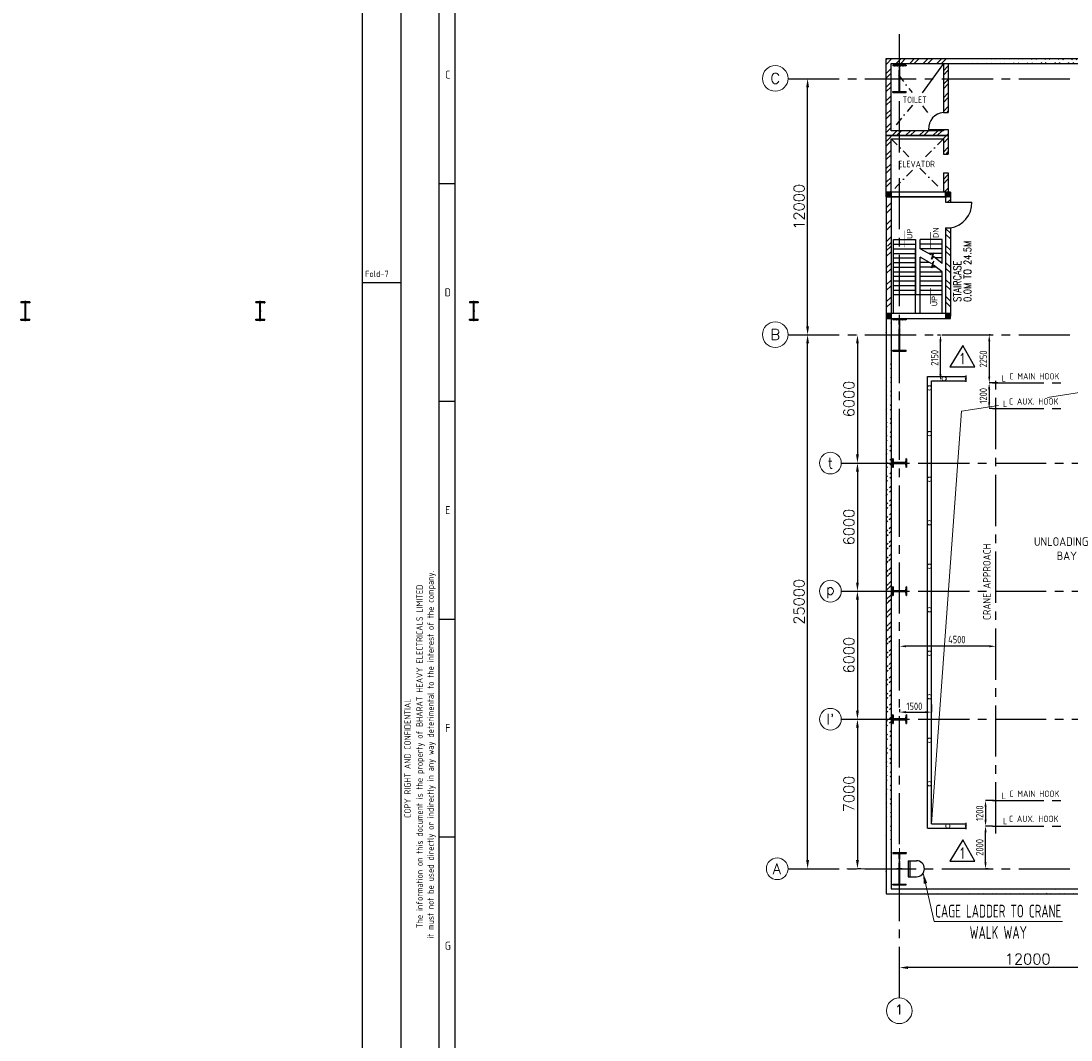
# Model space of a CAD drawing. Extents: x -287416 to 4934791, y -504132 to 1826789.
# Tile 11 of 132: x -51076 to -1911, y -276658 to -228932. Entities that reach past the tile are written whole.
import ezdxf
from ezdxf.enums import TextEntityAlignment as Align

# ---------------------------------------------------------------- set-up
doc = ezdxf.new("R2010")
doc.units = 0
doc.header["$LTSCALE"] = 800
doc.header["$MEASUREMENT"] = 0
for name, pattern in [('CENTER', [2, 1.25, -0.25, 0.25, -0.25]), ('CENTER2', [1.125, 0.75, -0.125, 0.125, -0.125]), ('CONTINOUS', [0]), ('DASHDOT', [1, 0.5, -0.25, 0, -0.25])]:
    doc.linetypes.add(name, pattern=pattern)
doc.layers.get('0').update_dxf_attribs({"linetype": 'CONTINUOUS'})
doc.layers.get('DEFPOINTS').update_dxf_attribs({"linetype": 'CONTINUOUS'})
for name, color, linetype in [('0-7-COL', 2, 'CENTER'), ('CENTER', 2, 'CENTER'), ('COL', 1, 'CENTER'), ('EQP0', 1, 'CONTINUOUS'), ('GRID', 8, 'CENTER'), ('HANGERS', 1, 'CONTINUOUS'), ('HATCH', 9, 'CONTINUOUS'), ('REV3', 2, 'CONTINUOUS'), ('STR', 2, 'CONTINUOUS'), ('WALL', 6, 'CONTINUOUS')]:
    doc.layers.add(name, color=color, linetype=linetype)
doc.layers.add('DIM', color=4, linetype='CONTINUOUS', lineweight=15)
doc.layers.add('TEXT', color=3, linetype='CONTINUOUS', lineweight=15)
doc.styles.add('HTX11', font='O8111901')
doc.styles.add('ROMANC', font='romanc')
doc.styles.add('ROMANS', font='ISO9.shx', dxfattribs={"width": 0.8})
doc.styles.add('S1', font='SIMPLEX.SHX', dxfattribs={"height": 200})
doc.styles.add('S3', font='ROMANS1.SHX', dxfattribs={"width": 0.8})
doc.styles.get("Standard").update_dxf_attribs({"font": 'ISO9'})
doc.styles.add('VER', font='ISO9.SHX')
doc.dimstyles.new('cad', dxfattribs={"dimscale": 200, "dimtxt": 2.5, "dimasz": 2.5, "dimexe": 0.5, "dimexo": 0.5, "dimtad": 1, "dimdec": 0, "dimzin": 0, "dimdsep": 46, "dimtxsty": 'ROMANS', "dimcen": 0, "dimclrd": 4, "dimclre": 256, "dimclrt": 2, "dimadec": 0, "dimazin": 0, "dimtfac": 1, "dimtdec": 0, "dimtix": 1, "dimtmove": 2, "dimatfit": 0, "dimfxl": 0.5, "dimtolj": 1, "dimtzin": 0, "dimlwd": 5, "dimlwe": 5, "dimarcsym": 0})
doc.dimstyles.new('STANDARD$0', dxfattribs={"dimtxt": 250, "dimasz": 200, "dimexe": 0, "dimexo": 0, "dimgap": 100, "dimtad": 1, "dimdec": 0, "dimzin": 0, "dimdsep": 46, "dimtxsty": 'S1', "dimcen": 0, "dimadec": 0, "dimazin": 0, "dimtfac": 1, "dimtdec": 0, "dimtmove": 2, "dimatfit": 3, "dimfxl": 1, "dimtolj": 1, "dimtzin": 0, "dimarcsym": 0})
pattern_1 = [(45, (-124552.498, -214992.06), (22.097087, -22.097087), [])]
pattern_2 = [(45, (-121772.498, -214992.06), (22.097087, -22.097087), [])]
pattern_3 = [(45, (-121772.507, -220682.827), (22.097087, -22.097087), [])]
pattern_4 = [(45, (-124552.507, -220682.827), (22.097087, -22.097087), [])]

# ---------------------------------------------------------------- blocks, each defined once
blk = doc.blocks.new('*D123')
at = {"layer": 'DEFPOINTS', "color": 0, "linetype": 'Continuous', "transparency": 16777216}
for p in [(-9937, -273267), (-9937, -273267), (2063, -273267)]:
    blk.add_point(p, dxfattribs=at)
at = {"layer": 'DIM', "color": 4, "linetype": 'Continuous', "lineweight": -2, "transparency": 16777216}
blk.add_line((1663, -273267), (-9537, -273267), dxfattribs=at)
at = {"layer": 'DIM', "color": 4, "linetype": 'Continuous', "transparency": 16777216}
for points in [[(-9537, -273200), (-9537, -273334), (-9937, -273267)], [(1663, -273200), (1663, -273334), (2063, -273267)]]:
    blk.add_solid(points, dxfattribs=at)
at = {"layer": 'DIM', "linetype": 'Continuous', "transparency": 16777216, "insert": (-3937, -272867), "char_height": 500, "attachment_point": 5, "style": 'ROMANC'}
blk.add_mtext('\\A1;12000', dxfattribs=at)
blk = doc.blocks.new('*D138')
at = {"layer": 'DEFPOINTS', "color": 0, "transparency": 16777216}
for p in [(-9937, -258218), (-9937, -258483), (-5437, -258483)]:
    blk.add_point(p, dxfattribs=at)
at = {"layer": 'DIM', "color": 9, "lineweight": -2, "transparency": 16777216}
for p, q in [((-9937, -258483), (-9937, -258218)), ((-5737, -258218), (-9637, -258218)), ((-5437, -258483), (-5437, -258218))]:
    blk.add_line(p, q, dxfattribs=at)
at = {"layer": 'DIM', "color": 9, "transparency": 16777216}
for points in [[(-9637, -258168), (-9637, -258268), (-9937, -258218)], [(-5737, -258168), (-5737, -258268), (-5437, -258218)]]:
    blk.add_solid(points, dxfattribs=at)
at = {"layer": 'DIM', "transparency": 16777216, "insert": (-7257, -257903), "char_height": 350, "attachment_point": 5, "style": 'ROMANS'}
blk.add_mtext('\\A1;4500', dxfattribs=at)
blk = doc.blocks.new('*D139')
at = {"layer": 'DEFPOINTS', "color": 0, "transparency": 16777216}
for p in [(-5501, -265435), (-5913, -266635), (-5913, -266635)]:
    blk.add_point(p, dxfattribs=at)
at = {"layer": 'DIM', "color": 9, "lineweight": -2, "transparency": 16777216}
for p, q in [((-5501, -265435), (-5913, -265435)), ((-5913, -265735), (-5913, -266335))]:
    blk.add_line(p, q, dxfattribs=at)
at = {"layer": 'DIM', "color": 9, "transparency": 16777216}
for points in [[(-5963, -265735), (-5863, -265735), (-5913, -265435)], [(-5963, -266335), (-5863, -266335), (-5913, -266635)]]:
    blk.add_solid(points, dxfattribs=at)
at = {"layer": 'DIM', "transparency": 16777216, "insert": (-6188, -266035), "char_height": 350, "attachment_point": 5, "rotation": 90, "style": 'ROMANS'}
blk.add_mtext('\\A1;1200', dxfattribs=at)
blk = doc.blocks.new('*D140')
at = {"layer": 'DEFPOINTS', "color": 0, "transparency": 16777216}
for p in [(-5337, -245885), (-5743, -247085), (-5597, -247085)]:
    blk.add_point(p, dxfattribs=at)
at = {"layer": 'DIM', "color": 9, "lineweight": -2, "transparency": 16777216}
for p, q in [((-5337, -245885), (-5743, -245885)), ((-5743, -246185), (-5743, -246785)), ((-5597, -247085), (-5743, -247085))]:
    blk.add_line(p, q, dxfattribs=at)
at = {"layer": 'DIM', "color": 9, "transparency": 16777216}
for points in [[(-5793, -246185), (-5693, -246185), (-5743, -245885)], [(-5793, -246785), (-5693, -246785), (-5743, -247085)]]:
    blk.add_solid(points, dxfattribs=at)
at = {"layer": 'DIM', "transparency": 16777216, "insert": (-6018, -246485), "char_height": 350, "attachment_point": 5, "rotation": 90, "style": 'ROMANS'}
blk.add_mtext('\\A1;1200', dxfattribs=at)
blk = doc.blocks.new('*D141')
at = {"layer": 'DEFPOINTS', "color": 0, "transparency": 16777216}
for p in [(-5689, -243635), (-5739, -245885), (-5739, -245885)]:
    blk.add_point(p, dxfattribs=at)
at = {"layer": 'DIM', "color": 9, "lineweight": -2, "transparency": 16777216}
for p, q in [((-5689, -243635), (-5739, -243635)), ((-5739, -243935), (-5739, -245585))]:
    blk.add_line(p, q, dxfattribs=at)
at = {"layer": 'DIM', "color": 9, "transparency": 16777216}
for points in [[(-5789, -243935), (-5689, -243935), (-5739, -243635)], [(-5789, -245585), (-5689, -245585), (-5739, -245885)]]:
    blk.add_solid(points, dxfattribs=at)
at = {"layer": 'DIM', "transparency": 16777216, "insert": (-6014, -244760), "char_height": 350, "attachment_point": 5, "rotation": 90, "style": 'ROMANS'}
blk.add_mtext('\\A1;2250', dxfattribs=at)
blk = doc.blocks.new('*D142')
at = {"layer": 'DEFPOINTS', "color": 0, "transparency": 16777216}
for p in [(-8160, -243635), (-8023, -243635), (-8145, -245785)]:
    blk.add_point(p, dxfattribs=at)
at = {"layer": 'DIM', "color": 9, "lineweight": -2, "transparency": 16777216}
for p, q in [((-8160, -243635), (-8023, -243635)), ((-8023, -245485), (-8023, -243935)), ((-8145, -245785), (-8023, -245785))]:
    blk.add_line(p, q, dxfattribs=at)
at = {"layer": 'DIM', "color": 9, "transparency": 16777216}
for points in [[(-8073, -243935), (-7973, -243935), (-8023, -243635)], [(-8073, -245485), (-7973, -245485), (-8023, -245785)]]:
    blk.add_solid(points, dxfattribs=at)
at = {"layer": 'DIM', "transparency": 16777216, "insert": (-8298, -244710), "char_height": 350, "attachment_point": 5, "rotation": 90, "style": 'ROMANS'}
blk.add_mtext('\\A1;2150', dxfattribs=at)
blk = doc.blocks.new('A$C41E52089')
at = {"layer": 'COL'}
h = blk.add_hatch(dxfattribs=at)
h.set_pattern_fill('ANSI31', color=256, scale=100, style=0)
h.paths.add_polyline_path([(310, -720), (0, -720), (0, -760), (310, -760)])
h.paths.add_polyline_path([(0, -720), (-310, -720), (-310, -760), (0, -760)])
h.paths.add_polyline_path([(0, 0), (-13, 0), (-13, -720), (0, -720)])
h.paths.add_polyline_path([(0, 720), (-13, 720), (-13, 0), (0, 0)])
h.paths.add_polyline_path([(12, 0), (0, 0), (0, -720), (12, -720)])
h.paths.add_polyline_path([(12, 720), (0, 720), (0, 0), (12, 0)])
h.paths.add_polyline_path([(310, 760), (0, 760), (0, 720), (12, 720), (310, 720)])
h.paths.add_polyline_path([(0, 760), (-310, 760), (-310, 720), (0, 720)])
for p, q in [((-310, 760), (310, 760)), ((-310, 760), (-310, 720)), ((-310, 720), (310, 720)), ((-13, -720), (-13, 720)), ((12, -720), (12, 720)), ((310, 760), (310, 720)), ((-310, -720), (310, -720)), ((-310, -760), (-310, -720)), ((-310, -760), (310, -760)), ((310, -760), (310, -720))]:
    blk.add_line(p, q, dxfattribs=at)
at = {"layer": 'COL', "color": 2}
for p, q in [((0, -800), (0, 800)), ((123, 0), (-123, 0))]:
    blk.add_line(p, q, dxfattribs=at)
blk = doc.blocks.new('A$C1C927E47')
at = {"layer": 'COL'}
h = blk.add_hatch(dxfattribs=at)
h.set_pattern_fill('ANSI31', color=256, scale=100, style=0)
h.paths.add_polyline_path([(16, 0), (0, 0), (0, -710), (16, -710)])
h.paths.add_polyline_path([(16, 710), (0, 710), (0, 0), (16, 0)])
h.paths.add_polyline_path([(0, 710), (-16, 710), (-16, 0), (0, 0)])
h.paths.add_polyline_path([(0, 0), (-16, 0), (-16, -710), (0, -710)])
h.paths.add_polyline_path([(-310, -710), (-310, -760), (0, -760), (0, -710)])
h.paths.add_polyline_path([(310, -760), (310, -710), (0, -710), (0, -760)])
h.paths.add_polyline_path([(310, 710), (310, 760), (0, 760), (0, 710)])
h.paths.add_polyline_path([(-310, 760), (-310, 710), (0, 710), (0, 760)])
for p, q in [((310, 760), (-310, 760)), ((-310, 760), (-310, 710)), ((310, 710), (-310, 710)), ((-16, -710), (-16, 710)), ((16, -710), (16, 710)), ((310, 760), (310, 710)), ((-310, -710), (310, -710)), ((-310, -760), (-310, -710)), ((-310, -760), (310, -760)), ((310, -760), (310, -710))]:
    blk.add_line(p, q, dxfattribs=at)
at = {"layer": 'COL', "color": 2}
for p, q in [((0, -792), (0, 792)), ((44, 0), (-44, 0)), ((44, 0), (-44, 0))]:
    blk.add_line(p, q, dxfattribs=at)
blk = doc.blocks.new('A$C14326149')
at = {"layer": 'COL'}
h = blk.add_hatch(dxfattribs=at)
h.set_pattern_fill('ANSI31', color=256, scale=100, style=0)
h.paths.add_polyline_path([(310, 640), (0, 640), (0, 600), (310, 600)])
h.paths.add_polyline_path([(0, 600), (0, 640), (-310, 640), (-310, 600)])
h.paths.add_polyline_path([(0, -640), (0, -600), (-310, -600), (-310, -640)])
h.paths.add_polyline_path([(0, -600), (0, -640), (310, -640), (310, -600)])
h.paths.add_polyline_path([(-16, 0), (0, 0), (0, 600), (-16, 600)])
h.paths.add_polyline_path([(0, 0), (16, 0), (16, 600), (0, 600)])
h.paths.add_polyline_path([(16, 0), (0, 0), (0, -600), (16, -600)])
h.paths.add_polyline_path([(-16, -600), (0, -600), (0, 0), (-16, 0)])
for p, q in [((310, 640), (-310, 640)), ((-310, 640), (-310, 600)), ((310, 600), (-310, 600)), ((-16, -600), (-16, 600)), ((16, -600), (16, 600)), ((310, 640), (310, 600)), ((-310, -600), (310, -600)), ((-310, -640), (-310, -600)), ((-310, -640), (310, -640)), ((310, -640), (310, -600))]:
    blk.add_line(p, q, dxfattribs=at)
at = {"layer": 'COL', "color": 2}
for p, q in [((0, -672), (0, 672)), ((44, 0), (-44, 0))]:
    blk.add_line(p, q, dxfattribs=at)
blk = doc.blocks.new('A$C12696E3D')
at = {"layer": 'REV3', "linetype": 'Continuous'}
h = blk.add_hatch(dxfattribs=at)
h.set_pattern_fill('ANSI31', color=256, scale=250, angle=90, style=0)
h.set_pattern_definition(pattern_1)
h.paths.add_polyline_path([(230, 5963), (230, 5848), (0, 5848), (0, 5963)])
h = blk.add_hatch(dxfattribs=at)
h.set_pattern_fill('ANSI31', color=256, scale=250, angle=90, style=0)
h.set_pattern_definition(pattern_2)
h.paths.add_polyline_path([(3010, 5963), (3010, 5848), (2780, 5848), (2780, 5963)])
h = blk.add_hatch(dxfattribs=at)
h.set_pattern_fill('ANSI31', color=256, scale=250, angle=90, style=0)
h.set_pattern_definition(pattern_1)
h.paths.add_polyline_path([(230, 5848), (230, 5733), (0, 5733), (0, 5848)])
h = blk.add_hatch(dxfattribs=at)
h.set_pattern_fill('ANSI32', color=9, scale=1500, angle=90, style=0)
h.set_pattern_definition([(45, (-124552.5, -215107.06), (397.7476, -397.7476), []), (45, (-124552.5, -214841.9), (397.7476, -397.7476), [])])
h.paths.add_polyline_path([(230, 5618), (230, 3433), (0, 3433), (0, 5618)])
h = blk.add_hatch(dxfattribs=at)
h.set_pattern_fill('ANSI31', color=256, scale=250, angle=90, style=0)
h.set_pattern_definition(pattern_2)
h.paths.add_polyline_path([(3010, 5848), (3010, 5733), (2780, 5733), (2780, 5848)])
h = blk.add_hatch(dxfattribs=at)
h.set_pattern_fill('ANSI32', color=9, scale=1500, angle=90, style=0)
h.set_pattern_definition([(135, (23111.46, -91618.7), (-397.7476, -397.7476), []), (135, (23111.46, -91353.55), (-397.7476, -397.7476), [])])
h.paths.add_polyline_path([(3010, 4284), (3010, 213), (2780, 213), (2780, 4284)])
h = blk.add_hatch(dxfattribs=at)
h.set_pattern_fill('ANSI32', color=9, scale=1500, angle=90, style=0)
h.set_pattern_definition([(45, (-124552.5, -214742.06), (397.7476, -397.7476), []), (45, (-124552.5, -214476.9), (397.7476, -397.7476), [])])
h.paths.add_polyline_path([(230, 3548), (230, 213), (0, 213), (0, 3548)])
h = blk.add_hatch(dxfattribs=at)
h.set_pattern_fill('ANSI31', color=256, scale=250, angle=90, style=0)
h.set_pattern_definition(pattern_4)
h.paths.add_polyline_path([(230, 272), (230, 157), (0, 157), (0, 272)])
h = blk.add_hatch(dxfattribs=at)
h.set_pattern_fill('ANSI31', color=256, scale=250, angle=90, style=0)
h.set_pattern_definition(pattern_4)
h.paths.add_polyline_path([(230, 157), (230, 42), (0, 42), (0, 157)])
h = blk.add_hatch(dxfattribs=at)
h.set_pattern_fill('ANSI31', color=256, scale=250, angle=90, style=0)
h.set_pattern_definition(pattern_3)
h.paths.add_polyline_path([(3010, 272), (3010, 157), (2780, 157), (2780, 272)])
h = blk.add_hatch(dxfattribs=at)
h.set_pattern_fill('ANSI31', color=256, scale=250, angle=90, style=0)
h.set_pattern_definition(pattern_3)
h.paths.add_polyline_path([(3010, 157), (3010, 42), (2780, 42), (2780, 157)])
for p, q in [((230, 5963), (0, 5963)), ((3010, 5963), (2780, 5963)), ((230, 5733), (0, 5733)), ((3010, 5733), (2780, 5733)), ((230, 272), (0, 272)), ((230, 42), (0, 42)), ((3010, 272), (2780, 272)), ((3010, 42), (2780, 42))]:
    blk.add_line(p, q, dxfattribs=at)
at = {"layer": 'REV3', "linetype": 'Continuous', "flags": 128}
for points in [[(877, 3364, 0, 129, 0), (877, 3668, 21.5, 21.5, 0), (877, 4148, 21.5, 21.5, 0)], [(2085, 3308, 0, 129, 0), (2085, 3613, 21.5, 21.5, 0), (2085, 4092, 21.5, 21.5, 0)], [(2085, 1503, 0, 129, 0), (2085, 1199, 21.5, 21.5, 0), (2085, 719, 21.5, 21.5, 0)]]:
    blk.add_lwpolyline(points, format="xyseb", dxfattribs=at)
at = {"layer": 'WALL'}
for p, q in [((2780, 5484), (4013, 5484)), ((2780, 4284), (3010, 4284)), ((352, 272), (352, 3737)), ((352, 3737), (1382, 3737)), ((352, 3523), (1382, 3523)), ((1597, 3308), (1597, 3737)), ((2627, 3737), (1597, 3737)), ((2627, 3523), (1597, 3523)), ((2627, 2623), (2627, 3737)), ((352, 3308), (1382, 3308)), ((352, 3093), (1382, 3093)), ((1382, 272), (1382, 3308)), ((2627, 3308), (1597, 3308)), ((2627, 3093), (1983, 3093)), ((352, 2879), (1382, 2879)), ((352, 2664), (1382, 2664)), ((1597, 272), (1597, 2909)), ((1651, 2879), (1597, 2879)), ((2038, 2664), (1597, 2664)), ((2627, 2879), (2303, 2879)), ((2627, 2664), (2575, 2664)), ((352, 2449), (1382, 2449)), ((352, 2235), (1382, 2235)), ((352, 2020), (1382, 2020)), ((2341, 2449), (1597, 2449)), ((1597, 2235), (2627, 2235)), ((1597, 2020), (2627, 2020)), ((2627, 272), (2627, 2224)), ((352, 1805), (1382, 1805)), ((352, 1591), (1382, 1591)), ((1597, 1805), (2627, 1805)), ((1597, 1591), (2627, 1591)), ((352, 1376), (1382, 1376)), ((352, 1162), (1382, 1162)), ((1382, 1162), (1597, 1162)), ((1597, 1376), (2627, 1376)), ((1597, 1162), (2627, 1162))]:
    blk.add_line(p, q, dxfattribs=at)
for points in [[(0, 5963), (0, 42)], [(230, 5963), (230, 42)], [(2780, 5963), (2780, 5484)], [(3010, 5963), (3010, 5484)], [(2779, 4284), (2780, 152)], [(3010, 4284), (3010, 152)], [(1382, 3737), (1382, 1162)], [(2630, 2620), (2225, 2940), (2130, 2819), (2238, 3125), (2143, 3005), (1597, 3308)], [(2630, 2221), (2225, 2541), (2130, 2420), (2238, 2726), (2143, 2606), (1597, 2909)], [(2780, 513), (2780, 42)], [(3010, 513), (3010, 152)]]:
    blk.add_lwpolyline(points, dxfattribs=at)
for points in [[(0, 5963), (0, 5733), (2780, 5733), (2780, 5963)], [(3010, 42), (3010, 272), (0, 272), (0, 42)]]:
    blk.add_lwpolyline(points, close=True, dxfattribs=at)
blk.add_arc((2827, 5456), 1186, 278.8623, 1.3701, dxfattribs=at)
at = {"layer": 'WALL', "style": 'HTX11'}
for s, p in [('UP', (1228, 3764)), ('DN', (2453, 3809)), ('UP', (2390, 616))]:
    blk.add_text(s, height=257.6, rotation=90, dxfattribs=at).set_placement(p)
blk = doc.blocks.new('*D251')
at = {"layer": 'DEFPOINTS', "color": 0, "transparency": 16777216}
for p in [(-8437, -260941), (-9937, -261168), (-8437, -261302)]:
    blk.add_point(p, dxfattribs=at)
at = {"layer": 'DIM', "color": 9, "lineweight": -2, "transparency": 16777216}
for p, q in [((-8437, -260941), (-8437, -261302)), ((-9937, -261168), (-9937, -261302)), ((-9637, -261302), (-8737, -261302))]:
    blk.add_line(p, q, dxfattribs=at)
at = {"layer": 'DIM', "color": 9, "transparency": 16777216}
for points in [[(-9637, -261252), (-9637, -261352), (-9937, -261302)], [(-8737, -261252), (-8737, -261352), (-8437, -261302)]]:
    blk.add_solid(points, dxfattribs=at)
at = {"layer": 'DIM', "transparency": 16777216, "insert": (-9244, -261027), "char_height": 350, "attachment_point": 5, "style": 'ROMANS'}
blk.add_mtext('\\A1;1500', dxfattribs=at)
blk = doc.blocks.new('*D252')
at = {"layer": 'DEFPOINTS', "color": 0, "transparency": 16777216}
for p in [(-5913, -266635), (-5587, -266635), (-5784, -268635)]:
    blk.add_point(p, dxfattribs=at)
at = {"layer": 'DIM', "color": 9, "lineweight": -2, "transparency": 16777216}
for p, q in [((-5587, -266635), (-5913, -266635)), ((-5913, -268335), (-5913, -266935)), ((-5784, -268635), (-5913, -268635))]:
    blk.add_line(p, q, dxfattribs=at)
at = {"layer": 'DIM', "color": 9, "transparency": 16777216}
for points in [[(-5963, -266935), (-5863, -266935), (-5913, -266635)], [(-5963, -268335), (-5863, -268335), (-5913, -268635)]]:
    blk.add_solid(points, dxfattribs=at)
at = {"layer": 'DIM', "transparency": 16777216, "insert": (-6188, -267635), "char_height": 350, "attachment_point": 5, "rotation": 90, "style": 'ROMANS'}
blk.add_mtext('\\A1;2000', dxfattribs=at)
blk = doc.blocks.new('A$C731D3036')
for p, q in [((-2590.23, 26.68), (-2590.23, 1843.18)), ((-2579.11, 37.8), (-2579.11, 1816.5)), ((-2590.23, 1389.61), (-2579.11, 1389.61)), ((-2616.91, 1320.68), (-2643.59, 1320.68)), ((-2590.23, 1238.42), (-2579.11, 1238.42)), ((-2590.23, 1087.23), (-2579.11, 1087.23)), ((-2590.23, 936.04), (-2579.11, 936.04))]:
    blk.add_line(p, q)
for points in [[(0, 1869.86), (-2643.59, 1869.86), (-2643.59, 0), (0, 0)], [(-26.68, 1843.18), (-2616.91, 1843.18), (-2616.91, 26.68), (-26.68, 26.68)]]:
    blk.add_lwpolyline(points, close=True)
for s, p in [('C', (-2584.25, 1465.2)), ('D', (-2584.25, 1314.01)), ('E', (-2584.25, 1162.83)), ('F', (-2584.25, 1011.64)), ('G', (-2584.25, 860.45))]:
    blk.add_text(s, height=5.56).set_placement(p, align=Align.MIDDLE)
blk.add_text('Fold-7', height=4.447).set_placement((-2641.6, 1324.64))
for s, p in [('it must not be used directly or indirectly in any way deterimental to the interest of the company.', (-2593.94, 993.09)), ('The information on this document is the property of BHARAT HEAVY ELECTRICALS LIMITED', (-2601.63, 991.86)), ('COPY RIGHT AND CONFIDENTIAL', (-2609.94, 990.63))]:
    blk.add_text(s, height=4.4467, rotation=90).set_placement(p, align=Align.CENTER)
blk = doc.blocks.new('I4')
blk.add_lwpolyline([(250, 200), (248, 200, 0.388879), (223, 177), (216, 43, -0.388879), (191, 20), (-191, 20, -0.388879), (-216, 43), (-223, 177, 0.388879), (-248, 200), (-250, 200), (-250, -200), (-248, -200, 0.388879), (-223, -177), (-216, -43, -0.388879), (-191, -20), (191, -20, -0.388879), (216, -43), (223, -177, 0.388879), (248, -200), (250, -200), (250, 200), (250, -200)], format="xyb")
blk = doc.blocks.new('*D261')
at = {"layer": 'DEFPOINTS', "color": 0, "linetype": 'Continuous', "transparency": 16777216}
for p in [(-11911, -261635), (-11911, -268635), (-11745, -268635)]:
    blk.add_point(p, dxfattribs=at)
at = {"layer": 'DIM', "color": 4, "linetype": 'Continuous', "lineweight": -2, "transparency": 16777216}
blk.add_line((-11911, -262035), (-11911, -268235), dxfattribs=at)
at = {"layer": 'DIM', "linetype": 'Continuous', "lineweight": -2, "transparency": 16777216}
blk.add_line((-11745, -268635), (-11911, -268635), dxfattribs=at)
at = {"layer": 'DIM', "color": 4, "linetype": 'Continuous', "transparency": 16777216}
for points in [[(-11977, -262035), (-11844, -262035), (-11911, -261635)], [(-11977, -268235), (-11844, -268235), (-11911, -268635)]]:
    blk.add_solid(points, dxfattribs=at)
at = {"layer": 'DIM', "linetype": 'Continuous', "transparency": 16777216, "insert": (-12311, -265135), "char_height": 500, "attachment_point": 5, "rotation": 90, "style": 'ROMANC'}
blk.add_mtext('\\A1;7000', dxfattribs=at)
blk = doc.blocks.new('*D262')
at = {"layer": 'DEFPOINTS', "color": 0, "linetype": 'Continuous', "transparency": 16777216}
for p in [(-11911, -255635), (-11911, -261635), (-11911, -261635)]:
    blk.add_point(p, dxfattribs=at)
at = {"layer": 'DIM', "linetype": 'Continuous', "lineweight": -2, "transparency": 16777216}
for p, q in [((-11911, -255635), (-11911, -255635)), ((-11911, -261635), (-11911, -261635))]:
    blk.add_line(p, q, dxfattribs=at)
at = {"layer": 'DIM', "color": 4, "linetype": 'Continuous', "lineweight": -2, "transparency": 16777216}
blk.add_line((-11911, -256035), (-11911, -261235), dxfattribs=at)
at = {"layer": 'DIM', "color": 4, "linetype": 'Continuous', "transparency": 16777216}
for points in [[(-11977, -256035), (-11844, -256035), (-11911, -255635)], [(-11977, -261235), (-11844, -261235), (-11911, -261635)]]:
    blk.add_solid(points, dxfattribs=at)
at = {"layer": 'DIM', "linetype": 'Continuous', "transparency": 16777216, "insert": (-12311, -258635), "char_height": 500, "attachment_point": 5, "rotation": 90, "style": 'ROMANC'}
blk.add_mtext('\\A1;6000', dxfattribs=at)
blk = doc.blocks.new('*D263')
at = {"layer": 'DEFPOINTS', "color": 0, "linetype": 'Continuous', "transparency": 16777216}
for p in [(-11911, -249635), (-11911, -255635), (-11911, -255635)]:
    blk.add_point(p, dxfattribs=at)
at = {"layer": 'DIM', "linetype": 'Continuous', "lineweight": -2, "transparency": 16777216}
for p, q in [((-11911, -249635), (-11911, -249635)), ((-11911, -255635), (-11911, -255635))]:
    blk.add_line(p, q, dxfattribs=at)
at = {"layer": 'DIM', "color": 4, "linetype": 'Continuous', "lineweight": -2, "transparency": 16777216}
blk.add_line((-11911, -250035), (-11911, -255235), dxfattribs=at)
at = {"layer": 'DIM', "color": 4, "linetype": 'Continuous', "transparency": 16777216}
for points in [[(-11977, -250035), (-11844, -250035), (-11911, -249635)], [(-11977, -255235), (-11844, -255235), (-11911, -255635)]]:
    blk.add_solid(points, dxfattribs=at)
at = {"layer": 'DIM', "linetype": 'Continuous', "transparency": 16777216, "insert": (-12311, -252635), "char_height": 500, "attachment_point": 5, "rotation": 90, "style": 'ROMANC'}
blk.add_mtext('\\A1;6000', dxfattribs=at)
blk = doc.blocks.new('*D264')
at = {"layer": 'DEFPOINTS', "color": 0, "linetype": 'Continuous', "transparency": 16777216}
for p in [(-11911, -243635), (-11911, -249635), (-11911, -249635)]:
    blk.add_point(p, dxfattribs=at)
at = {"layer": 'DIM', "linetype": 'Continuous', "lineweight": -2, "transparency": 16777216}
for p, q in [((-11911, -243635), (-11911, -243635)), ((-11911, -249635), (-11911, -249635))]:
    blk.add_line(p, q, dxfattribs=at)
at = {"layer": 'DIM', "color": 4, "linetype": 'Continuous', "lineweight": -2, "transparency": 16777216}
blk.add_line((-11911, -244035), (-11911, -249235), dxfattribs=at)
at = {"layer": 'DIM', "color": 4, "linetype": 'Continuous', "transparency": 16777216}
for points in [[(-11977, -244035), (-11844, -244035), (-11911, -243635)], [(-11977, -249235), (-11844, -249235), (-11911, -249635)]]:
    blk.add_solid(points, dxfattribs=at)
at = {"layer": 'DIM', "linetype": 'Continuous', "transparency": 16777216, "insert": (-12311, -246635), "char_height": 500, "attachment_point": 5, "rotation": 90, "style": 'ROMANC'}
blk.add_mtext('\\A1;6000', dxfattribs=at)
blk = doc.blocks.new('*D266')
at = {"layer": 'DEFPOINTS', "color": 0, "linetype": 'Continuous', "transparency": 16777216}
for p in [(-14250, -243635), (-14245, -243635), (-14250, -268635)]:
    blk.add_point(p, dxfattribs=at)
at = {"layer": 'DIM', "linetype": 'Continuous', "lineweight": -2, "transparency": 16777216}
for p, q in [((-14250, -243635), (-14245, -243635)), ((-14250, -268635), (-14245, -268635))]:
    blk.add_line(p, q, dxfattribs=at)
at = {"layer": 'DIM', "color": 4, "linetype": 'Continuous', "lineweight": -2, "transparency": 16777216}
blk.add_line((-14245, -268235), (-14245, -244035), dxfattribs=at)
at = {"layer": 'DIM', "color": 4, "linetype": 'Continuous', "transparency": 16777216}
for points in [[(-14311, -244035), (-14178, -244035), (-14245, -243635)], [(-14311, -268235), (-14178, -268235), (-14245, -268635)]]:
    blk.add_solid(points, dxfattribs=at)
at = {"layer": 'DIM', "linetype": 'Continuous', "transparency": 16777216, "insert": (-14645, -256135), "char_height": 500, "attachment_point": 5, "rotation": 90, "style": 'ROMANC'}
blk.add_mtext('\\A1;25000', dxfattribs=at)
blk = doc.blocks.new('*D267')
at = {"layer": 'DEFPOINTS', "color": 0, "linetype": 'Continuous', "transparency": 16777216}
for p in [(-14245, -231635), (-14245, -231635), (-14245, -243635)]:
    blk.add_point(p, dxfattribs=at)
at = {"layer": 'DIM', "color": 4, "linetype": 'Continuous', "lineweight": -2, "transparency": 16777216}
blk.add_line((-14245, -243235), (-14245, -232035), dxfattribs=at)
at = {"layer": 'DIM', "linetype": 'Continuous', "lineweight": -2, "transparency": 16777216}
blk.add_line((-14245, -243635), (-14245, -243635), dxfattribs=at)
at = {"layer": 'DIM', "color": 4, "linetype": 'Continuous', "transparency": 16777216}
for points in [[(-14311, -232035), (-14178, -232035), (-14245, -231635)], [(-14311, -243235), (-14178, -243235), (-14245, -243635)]]:
    blk.add_solid(points, dxfattribs=at)
at = {"layer": 'DIM', "linetype": 'Continuous', "transparency": 16777216, "insert": (-14645, -237635), "char_height": 500, "attachment_point": 5, "rotation": 90, "style": 'ROMANC'}
blk.add_mtext('\\A1;12000', dxfattribs=at)
blk = doc.blocks.new('e row column')
at = {"layer": 'COL'}
h = blk.add_hatch(dxfattribs=at)
h.set_pattern_fill('ANSI31', color=256, scale=100, style=0)
h.paths.add_polyline_path([(-205, -385), (205, -385), (205, -425), (-205, -425)])
h.paths.add_polyline_path([(205, 425), (205, 385), (-205, 385), (-205, 425)])
edge = h.paths.add_edge_path()
edge.add_line((-16, -385), (-16, 385))
edge.add_line((16, -385), (16, 385))
for p, q in [((205, 425), (-205, 425)), ((-205, 425), (-205, 385)), ((205, 385), (-205, 385)), ((-16, -385), (-16, 385)), ((16, -385), (16, 385)), ((205, 425), (205, 385)), ((-205, -385), (205, -385)), ((-205, -425), (-205, -385)), ((-205, -425), (205, -425)), ((205, -425), (205, -385))]:
    blk.add_line(p, q, dxfattribs=at)
at = {"layer": 'COL', "color": 2}
for p, q in [((44, 0), (-44, 0)), ((0, -475), (0, 475))]:
    blk.add_line(p, q, dxfattribs=at)

msp = doc.modelspace()

# ---------------------------------------------------------------- hatches: boundary and pattern name
at = {"layer": 'HATCH'}
h = msp.add_hatch(dxfattribs=at)
h.set_pattern_fill('ANSI32', color=256, scale=1200, style=0)
h.set_pattern_definition([(45, (-25068.97, -310171.38), (-318.198, 318.198), []), (45, (-24856.84, -310171.38), (-318.198, 318.198), [])])
h.paths.add_polyline_path([(-7656.9, -230695.2), (-9936.9, -230695.2), (-9936.9, -230925.2), (-7886.9, -230925.2), (-7886.9, -233210.2), (-7656.9, -233210.2)])
h.paths.add_polyline_path([(-10336.9, -230925.2), (-9936.9, -230925.2), (-9936.9, -230695.2), (-10566.9, -230695.2), (-10566.9, -234299.8), (-10336.9, -234299.8)])
h.paths.add_polyline_path([(-9936.9, -234069.8), (-10336.9, -234069.8), (-10336.9, -234299.8), (-9936.9, -234299.8)], flags=17)
h.paths.add_polyline_path([(-7656.9, -234009.8), (-7886.9, -234009.8), (-7886.9, -234069.8), (-9936.9, -234069.8), (-9936.9, -234299.8), (-7656.9, -234299.8)])
h.paths.add_polyline_path([(-7656.9, -234299.8), (-9936.9, -234299.8), (-7886.9, -234299.8), (-7886.9, -235164.7), (-7656.9, -235164.7)])
h.paths.add_polyline_path([(-10336.9, -234299.8), (-10566.9, -234299.8), (-10566.9, -236944.8), (-10336.9, -236944.8)])
h.paths.add_polyline_path([(-7786.9, -236944.8), (-7556.9, -236944.8), (-7556.9, -237423.4), (-7786.9, -237423.4)])
h.paths.add_polyline_path([(-7656.9, -236048.3), (-7886.9, -236048.3), (-7886.9, -236944.8), (-7786.9, -236944.8), (-7786.9, -237174.8), (-7656.9, -237174.8)])
h = msp.add_hatch(dxfattribs=at)
h.set_pattern_fill('ANSI32', color=256, scale=1200, style=0)
h.set_pattern_definition([(45, (22518.27, -311996.9), (-318.198, 318.198), []), (45, (22730.4, -311996.9), (-318.198, 318.198), [])])
edge = h.paths.add_edge_path()
edge.add_line((16363.1, -230695.2), (-7426.9, -230695.3))
edge.add_line((16363.1, -230925.3), (-7656.9, -230925.2))
h = msp.add_hatch(dxfattribs=at)
h.set_pattern_fill('ANSI32', color=256, scale=1200, style=0)
h.set_pattern_definition([(45, (-85316.73, -351146.9), (-318.198, 318.198), []), (45, (-85104.6, -351146.9), (-318.198, 318.198), [])])
edge = h.paths.add_edge_path()
edge.add_line((-10566.9, -242804.8), (-10566.9, -269805.2))
edge.add_line((-10336.9, -242804.8), (-10336.9, -269575.2))
h = msp.add_hatch(dxfattribs=at)
h.set_pattern_fill('ANSI32', color=256, scale=1200, style=0)
h.set_pattern_definition([(45, (19608.27, -350876.9), (-318.198, 318.198), []), (45, (19820.4, -350876.9), (-318.198, 318.198), [])])
edge = h.paths.add_edge_path()
edge.add_line((83463.1, -269575.2), (-10336.9, -269575.3))
edge.add_line((83693.1, -269805.3), (-10566.9, -269805.2))

# ---------------------------------------------------------------- linework, layer by layer
at = {"layer": '0-7-COL', "linetype": 'Continuous', "ltscale": 4}
for p, q in [((-8636.9, -245585.2), (-6829.7, -245585.2)), ((-8636.9, -266735.2), (-8636.9, -245585.2)), ((-8436.9, -245785.2), (-6829.7, -245785.2)), ((-8436.9, -266535.2), (-8436.9, -245785.2)), ((-8636.9, -266735.2), (-6829.7, -266735.2)), ((-8436.9, -266535.2), (-6829.7, -266535.2))]:
    msp.add_line(p, q, dxfattribs=at)
at = {"layer": '0-7-COL', "linetype": 'CENTER2', "ltscale": 4}
for p, q in [((-5436.9, -266984.3), (-5436.9, -245605)), ((-5586.9, -245885.2), (-2122.1, -245885.2)), ((-5586.9, -247085.2), (-2096.7, -247085.2)), ((-5586.9, -265435.2), (-2142.5, -265435.2)), ((-5586.9, -266635.2), (-2109.4, -266635.2))]:
    msp.add_line(p, q, dxfattribs=at)
at = {"layer": '0-7-COL', "linetype": 'Continuous', "ltscale": 4, "flags": 128}
for points in [[(-6829.7, -245531.2), (-6829.7, -245657.4), (-6799.4, -245657.4), (-6860, -245707.9), (-6829.7, -245707.9), (-6829.7, -245834)], [(-6829.7, -266481.2), (-6829.7, -266607.4), (-6799.4, -266607.4), (-6860, -266657.9), (-6829.7, -266657.9), (-6829.7, -266784)]]:
    msp.add_lwpolyline(points, dxfattribs=at)
at = {"layer": 'CENTER', "linetype": 'CONTINOUS'}
msp.add_line((-7886.9, -230925.2), (-8886.5, -232302.4), dxfattribs=at)
at = {"layer": 'CENTER', "linetype": 'DASHDOT'}
for p, q in [((-9995.9, -231454.3), (-9351.7, -232284)), ((-9329.4, -232872.7), (-10336.9, -234069.8)), ((-8869.7, -232904.6), (-8409.6, -233497.1)), ((-10336.9, -234444.8), (-9401.5, -235399.3)), ((-7886.9, -234444.8), (-8821.4, -235398.3)), ((-9327.1, -235914.3), (-10336.9, -236944.8)), ((-8990.6, -235818.6), (-7886.9, -236944.8))]:
    msp.add_line(p, q, dxfattribs=at)
at = {"layer": 'DIM'}
for p, q in [((-12438.4, -249635.2), (-11149.1, -249635.2)), ((-12438.4, -255635.2), (-11149.1, -255635.2)), ((-9936.9, -267666.8), (-9936.9, -269512.9)), ((-12410.1, -268635.2), (-11218.4, -268635.2))]:
    msp.add_line(p, q, dxfattribs=at)
at = {"layer": 'DIM', "flags": 128}
for points in [[(-3007, -246571.5), (1963.1, -245785.2)], [(-8436.9, -266535.2), (-7032.9, -247208.4), (-5305.8, -246935.2)]]:
    msp.add_lwpolyline(points, dxfattribs=at)
at = {"layer": 'DIM'}
for centre, radius in [((-15758.9, -231622.1), 600), ((-15758.8, -243622.1), 600), ((-7851.4, -245685.2), 100), ((-8536.9, -246118), 100), ((-8536.9, -246118), 100), ((-8536.9, -248255.5), 100), ((-8536.9, -248255.5), 100), ((-13178.1, -249635.2), 508.6), ((-8536.9, -250393), 100), ((-8536.9, -252430.5), 100), ((-8536.9, -254468), 100), ((-13178.1, -255635.2), 508.6), ((-8536.9, -256505.5), 100), ((-8536.9, -258543), 100), ((-8536.9, -260580.5), 100), ((-13178.1, -261635.2), 508.6), ((-8536.9, -262618), 100), ((-8536.9, -264655.5), 100), ((-7678.1, -266635.2), 100), ((-7678.1, -266635.2), 100), ((-15667.5, -268635.2), 508.6)]:
    msp.add_circle(centre, radius, dxfattribs=at)
at = {"layer": 'EQP0'}
for p, q in [((-9531.3, -268260.2), (-9531.3, -269010.2)), ((-9531.3, -268260.2), (-9150.3, -268260.2)), ((-9452.8, -268260.2), (-9452.8, -269010.2)), ((-9531.3, -269010.2), (-9150.3, -269010.2))]:
    msp.add_line(p, q, dxfattribs=at)
msp.add_arc((-9150.3, -268635.2), 375, 270, 90, dxfattribs=at)
at = {"layer": 'GRID', "linetype": 'CENTER2', "ltscale": 4}
for p, q in [((-9936.9, -274689.5), (-9936.9, -229550.6)), ((-15158.9, -231635.2), (85527.2, -231635.2)), ((-15158.9, -243635.2), (85506.3, -243635.2)), ((-12669.5, -249635.2), (2615.6, -249635.2)), ((-12669.5, -255635.2), (2683.9, -255635.2)), ((-12669.5, -261635.2), (2620.5, -261635.2)), ((-15158.9, -268635.2), (58254.9, -268635.2))]:
    msp.add_line(p, q, dxfattribs=at)
at = {"layer": 'HANGERS', "linetype": 'Continuous'}
for p, q in [((-6977.9, -244127.4), (-7577.7, -245126)), ((-6406.7, -245126), (-6977.9, -244127.4)), ((-7577.7, -245126), (-6406.7, -245126)), ((-6977.9, -267290.1), (-7577.7, -268288.7)), ((-6406.7, -268288.7), (-6977.9, -267290.1)), ((-7577.7, -268288.7), (-6406.7, -268288.7))]:
    msp.add_line(p, q, dxfattribs=at)
at = {"layer": 'TEXT'}
msp.add_circle((-9952.4, -275289.5), 600, dxfattribs=at)
at = {"layer": 'WALL'}
for p, q in [((-10566.9, -230695.2), (16363.1, -230695.2)), ((-10566.9, -230695.2), (-8834.4, -230695.2)), ((-10566.9, -230695.2), (-8834.4, -230695.2)), ((-10336.9, -230925.2), (16363.1, -230925.2)), ((-10336.9, -230925.2), (-8834.4, -230925.2)), ((-10336.9, -230925.2), (-8834.4, -230925.2)), ((-7886.9, -233210.2), (-7656.9, -233210.2)), ((-8586.9, -234009.8), (-7656.9, -234009.8)), ((-7886.9, -234009.8), (-7886.9, -234069.8)), ((-7886.9, -235164.7), (-7656.9, -235164.7)), ((-7886.9, -236048.3), (-7656.9, -236048.3)), ((-10566.9, -242804.8), (-10566.9, -269805.2)), ((-10336.9, -242574.8), (-10336.9, -269575.2)), ((-10566.9, -269805.2), (12408.4, -269805.2)), ((-10336.9, -269575.2), (12408.4, -269575.2))]:
    msp.add_line(p, q, dxfattribs=at)
for points in [[(-7656.9, -234009.8), (-7656.9, -234299.8), (-10566.9, -234299.8), (-10566.9, -230695.2), (-7656.9, -230695.2)], [(-7886.9, -234009.8), (-7886.9, -234069.8), (-10336.9, -234069.8), (-10336.9, -230925.2), (-7886.9, -230925.2), (-7886.9, -233210.2)], [(-7656.9, -230925.2), (-7656.9, -233210.2)], [(-7656.9, -236048.3), (-7656.9, -237174.8), (-10566.9, -237174.8), (-10566.9, -234299.8), (-7656.9, -234299.8), (-7656.9, -235164.7)], [(-7886.9, -236048.3), (-7886.9, -236944.8), (-10336.9, -236944.8), (-10336.9, -234444.8), (-7886.9, -234444.8), (-7886.9, -235164.7)]]:
    msp.add_lwpolyline(points, dxfattribs=at)
msp.add_arc((-7794.6, -233997.3), 792.5, 96.69257, 180.90498, dxfattribs=at)

# ---------------------------------------------------------------- block references
at = {"color": 1, "linetype": 'CONTINOUS', "lineweight": 15, "xscale": 67.46500254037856, "yscale": 67.46500254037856, "zscale": 67.46500254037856}
msp.add_blockref('A$C731D3036', (143254.7, -330291.9), dxfattribs=at)
for name, p in [('A$C12696E3D', (-10566.9, -242907.8)), ('e row column', (-50871, -242517.9)), ('e row column', (-39871, -242517.9)), ('e row column', (-29871, -242517.9))]:
    msp.add_blockref(name, p)
at = {"layer": 'COL'}
for name, p in [('A$C14326149', (-9936.9, -231635.2)), ('A$C14326149', (-9936.9, -231635.2)), ('A$C41E52089', (-9936.9, -268635.2))]:
    msp.add_blockref(name, p, dxfattribs=at)
at = {"layer": 'COL', "xscale": 1.299999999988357}
for p in [(-9936.9, -249635.2), (-9936.9, -249635.2), (-9936.9, -255635.2), (-9936.9, -255635.2), (-9936.9, -261635.2), (-9936.9, -261635.2)]:
    msp.add_blockref('I4', p, dxfattribs=at)
at = {"layer": 'HATCH'}
msp.add_blockref('A$C1C927E47', (-9936.9, -243635.2), dxfattribs=at)

# ---------------------------------------------------------------- texts
at = {"layer": 'HANGERS', "linetype": 'Continuous', "style": 'ROMANS', "width": 0.8}
for p in [(-7094.2, -245015.2), (-7094.2, -268177.9)]:
    msp.add_text('1', height=546.5, dxfattribs=at).set_placement(p)
at = {"layer": 'STR', "color": 4, "insert": (-3539.1, -253114.7), "char_height": 400, "width": 3040.312, "attachment_point": 1, "style": 'VER'}
msp.add_mtext('\\pi-108.42;UNLOADING \\P\\pi958.25;BAY', dxfattribs=at)
at = {"layer": 'TEXT'}
for s, height, style, p in [('C', 500, 'ROMANC', (-15758.9, -231622.1)), ('B', 500, 'ROMANC', (-15758.8, -243622.1)), ('L', 300, 'ROMANS', (-5056.9, -245677.3)), ('C MAIN HOOK ', 300, 'ROMANS', (-3538.6, -245573.2)), ('L', 300, 'ROMANS', (-4996.1, -246860.3)), ('C AUX. HOOK', 300, 'ROMANS', (-3656.1, -246749.5)), ('t', 500, 'ROMANC', (-13178.1, -249635.2)), ('p', 500, 'ROMANC', (-13178.1, -255635.2)), ("l'", 500, 'ROMANC', (-13178.1, -261635.2)), ('C MAIN HOOK ', 300, 'ROMANS', (-3538.6, -265123.2)), ('L', 300, 'ROMANS', (-5056.9, -265227.3)), ('L', 300, 'ROMANS', (-4996.1, -266410.3)), ('C AUX. HOOK', 300, 'ROMANS', (-3656.1, -266299.5)), ('A', 500, 'ROMANC', (-15682.7, -268635.2)), ('1', 500, 'ROMANS', (-9958.3, -275230.5))]:
    msp.add_text(s, height=height, dxfattribs=dict(at, style=style)).set_placement(p, align=Align.MIDDLE)
at = {"layer": 'TEXT', "linetype": 'Continuous', "width": 0.8}
msp.add_text('TOILET', height=300, dxfattribs=at).set_placement((-9792.2, -232769.4))
at = {"layer": 'TEXT', "style": 'ROMANS', "width": 0.8}
msp.add_text('ELEVATOR', height=300, dxfattribs=at).set_placement((-9141.2, -235630), align=Align.MIDDLE)
at = {"layer": 'TEXT', "style": 'S3', "width": 0.8}
for s, p in [('0.0M TO 24.5M', (-6580.8, -242084.7, 207.7)), ('STAIRCASE', (-7059, -242085.5, 207.7))]:
    msp.add_text(s, height=350, rotation=90, dxfattribs=at).set_placement(p)
at = {"layer": 'TEXT', "style": 'ROMANS'}
msp.add_text('CRANE APPROACH', height=350, rotation=90, dxfattribs=at).set_placement((-5850.6, -255198.8), align=Align.MIDDLE)
at = {"layer": 'TEXT', "insert": (-5317.1, -270321.5), "char_height": 600, "width": 6613.143, "attachment_point": 2, "style": 'ROMANS'}
msp.add_mtext('{\\W0.7;CAGE LADDER TO CRANE WALK WAY}', dxfattribs=at)

# ---------------------------------------------------------------- dimensions: what is measured, and where the dimension line sits
at = {"layer": 'DIM', "linetype": 'Continuous'}
for base, p1, p2, picture, middle in [((-14244.6, -231635.2), (-14244.6, -243635.2), (-14244.6, -231635.2), '*D267', (-14644.6, -237635.2)), ((-14244.6, -243635.2), (-14249.9, -268635.2), (-14249.9, -243635.2), '*D266', (-14644.6, -256135.2)), ((-11910.6, -249635.2), (-11910.6, -243635.2), (-11910.6, -249635.2), '*D264', (-12310.6, -246635.2)), ((-11910.6, -255635.2), (-11910.6, -249635.2), (-11910.6, -255635.2), '*D263', (-12310.6, -252635.2)), ((-11910.6, -261635.2), (-11910.6, -255635.2), (-11910.6, -261635.2), '*D262', (-12310.6, -258635.2)), ((-11910.6, -268635.2), (-11910.6, -261635.2), (-11745.3, -268635.2), '*D261', (-12310.6, -265135.2))]:
    dim = msp.add_linear_dim(base=base, p1=p1, p2=p2, angle=90, dimstyle='STANDARD$0', override={"dimscale": 100, "dimtxt": 5, "dimasz": 4, "dimgap": 1.5, "dimtxsty": 'ROMANC', "dimclrd": 4, "dimclre": 256, "dimclrt": 256, "dimtix": 1}, dxfattribs=at)
    dim.commit()
    dim.dimension.update_dxf_attribs({"geometry": picture, "text_midpoint": middle})
at = {"layer": 'DIM'}
for base, p1, p2, picture, middle in [((-8022.6, -243635.2), (-8144.9, -245785.2), (-8159.5, -243635.2), '*D142', (-8297.6, -244710.2)), ((-5739.2, -245884.8), (-5689.2, -243635.2), (-5739.2, -245884.8), '*D141', (-6014.2, -244760)), ((-5743.5, -247085.2), (-5336.9, -245885.2), (-5597.4, -247085.2), '*D140', (-6018.5, -246485.2)), ((-5913.2, -266635.2), (-5500.8, -265435.2), (-5913.2, -266635.2), '*D139', (-6188.2, -266035.2)), ((-5913.2, -266635.2), (-5783.7, -268635.2), (-5586.9, -266635.2), '*D252', (-6188.2, -267635.2))]:
    dim = msp.add_linear_dim(base=base, p1=p1, p2=p2, angle=90, dimstyle='STANDARD$0', override={"dimtxt": 350, "dimasz": 300, "dimtxsty": 'ROMANS', "dimclrd": 9, "dimclre": 9, "dimclrt": 256, "dimtix": 1}, dxfattribs=at)
    dim.commit()
    dim.dimension.update_dxf_attribs({"geometry": picture, "text_midpoint": middle})
for base, p1, p2, picture, middle in [((-9936.9, -258218.1), (-5436.9, -258482.6), (-9936.9, -258482.6), '*D138', (-7256.6, -257903.3)), ((-8436.9, -261302.2), (-9936.9, -261168.4), (-8436.9, -260940.8), '*D251', (-9243.5, -261027.2))]:
    dim = msp.add_linear_dim(base=base, p1=p1, p2=p2, dimstyle='STANDARD$0', override={"dimtxt": 350, "dimasz": 300, "dimtxsty": 'ROMANS', "dimclrd": 9, "dimclre": 9, "dimclrt": 256, "dimtix": 1}, dxfattribs=at)
    dim.commit()
    dim.dimension.update_dxf_attribs({"geometry": picture, "text_midpoint": middle, "dimtype": 160})
at = {"layer": 'DIM', "linetype": 'Continuous'}
dim = msp.add_linear_dim(base=(-9936.9, -273267), p1=(2063.1, -273267), p2=(-9936.9, -273267), dimstyle='STANDARD$0', override={"dimscale": 100, "dimtxt": 5, "dimasz": 4, "dimgap": 1.5, "dimtxsty": 'ROMANC', "dimclrd": 4, "dimclre": 256, "dimclrt": 256, "dimtix": 1}, dxfattribs=at)
dim.commit()
dim.dimension.update_dxf_attribs({"geometry": '*D123', "text_midpoint": (-3936.9, -272867)})

# ---------------------------------------------------------------- leaders
at = {"layer": 'DIM'}
msp.add_leader([(-8834.6, -268837.6), (-8317.4, -271104.4), (-2316.4, -271104.4)], dimstyle='cad', override={"dimtad": 0}, dxfattribs=at)

doc.saveas('drawing.dxf')
